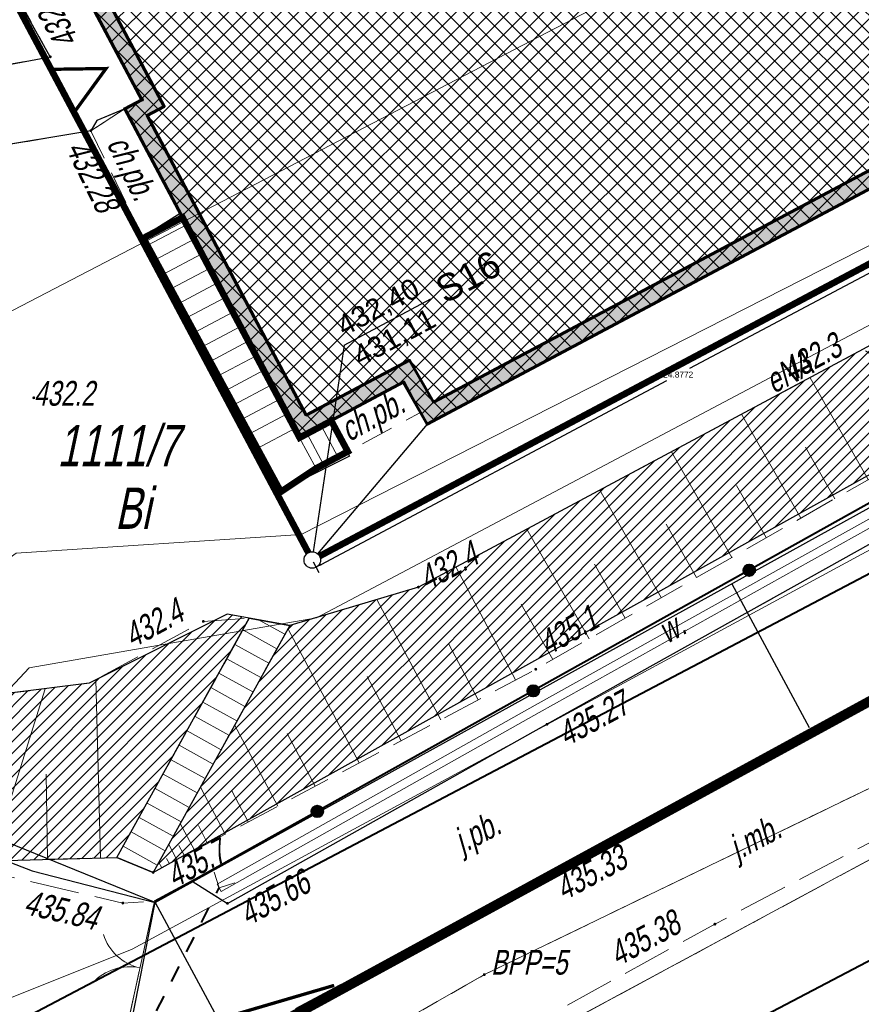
# Model space of a CAD drawing. Header units: metres. Extents: x 7408630 to 7411134, y 5569633 to 5570339.
# Tile 15 of 76: x 7410298 to 7410324, y 5569957 to 5569987. Entities that reach past the tile are written whole.
import ezdxf
from ezdxf.lldxf.tags import DXFTag

# ---------------------------------------------------------------- set-up
doc = ezdxf.new("R2010")
doc.units = ezdxf.units.M
doc.header["$MEASUREMENT"] = 0
for name, pattern in [('1.5_0.5', [2, 1.5, -0.5]), ('218-500', [1, 0.5, -0.5]), ('HIDDEN', [9.525, 6.35, -3.175]), ('ib05_500', [1, 0.5, -0.5]), ('mz1.0_0.5', [1.5, 1, -0.5]), ('mz1.25_0.5', [1.75, 1.25, -0.5])]:
    doc.linetypes.add(name, pattern=pattern)
doc.layers.add('0 PZT - BUDYNEK OBJĘTY OPRACOWANIEM HATCH', color=7, linetype='Continuous', true_color=0x0d0d0d)
doc.layers.add('_01_PZT - demontaże i rozbiórki', color=7, linetype='Continuous', true_color=0xd85c46)
doc.layers.add('0 PZT - SKARPY', color=7, linetype='Continuous', lineweight=30, true_color=0x395530)
doc.layers.add('0 PZT - skarpy hatch', color=7, linetype='Continuous', lineweight=5, true_color=0x517944)
for name, color, linetype, lineweight in [('203-Punkt załamania granicy działki nie stabilizowany', 7, 'Continuous', 0), ('210-Oznaczenie użytku', 7, 'Continuous', 0), ('211-Nr działki', 7, 'Continuous', 0), ('217-Granica konturu klasyfikcyjnego', 7, 'Continuous', 0), ('218-Granica użytku', 7, 'Continuous', 0), ('219-Linia granicy', 7, 'Continuous', 0), ('312-Budynek (powierzchnia)', 7, 'Continuous', 0), ('_BPP3-5', 7, 'Continuous', 0), ('_Kan-deszczowa', 82, 'KANSAN_LINE', 25), ('_MPZP_linie zagospodarowania', 7, 'Continuous', 0), ('brama (linia)', 7, 'Continuous', 0), ('brama (linia) - symbol', 7, 'Continuous', 0), ('chodnik (powierzchnia)', 7, 'Continuous', 0), ('chodnik (powierzchnia)-Atr17', 7, 'Continuous', 0), ('Granica', 112, 'Continuous', 80), ('jezdnia (powierzchnia)', 7, 'Continuous', 0), ('jezdnia (powierzchnia)-Atr17', 7, 'Continuous', 0), ('krawężnik (linia)', 7, 'Continuous', 0), ('KTOK05_01', 7, 'Continuous', 0), ('Obrys', 2, 'Continuous', 60), ('Opis', 8, 'Continuous', 13), ('przepust (linia)', 7, 'Continuous', 0), ('przepust (linia) - symbol', 7, 'Continuous', 0), ('przewód elektroenergetyczny (linia)', 7, 'Continuous', 0), ('przewód elektroenergetyczny (linia)-Atr1', 7, 'Continuous', 0), ('przewód wodociągowy (linia)', 7, 'Continuous', 0), ('Punkt budynku', 7, 'Continuous', 0), ('punkt wysokościowy naturalny', 7, 'Continuous', 0), ('punkt wysokościowy naturalny-Atr2', 7, 'Continuous', 0), ('punkt wysokościowy sztuczny', 7, 'Continuous', 0), ('punkt wysokościowy sztuczny-Atr2', 7, 'Continuous', 0), ('rów melioracyjny  przydrożny (linia)', 7, 'Continuous', 0), ('rów melioracyjny  przydrożny (linia)-Atr17', 7, 'Continuous', 0), ('schody w ciągu komunikacyjnym', 7, 'Continuous', 0), ('skarpa nieumocniona (powierzchnia)', 7, 'Continuous', 0)]:
    doc.layers.add(name, color=color, linetype=linetype, lineweight=lineweight)
doc.layers.add('_MAPA', color=7, linetype='Continuous')
doc.styles.add('ARIAL', font='tahoma.ttf')
doc.styles.get("Standard").update_dxf_attribs({"font": 'arial.ttf'})
doc.styles.add('Style-WORKING_1250 I 0.20944', font='WORKING_1250.shx', dxfattribs={"oblique": 12})
tags = doc.linetypes.add('FH1_LINE', pattern='A,1,-0.2,["X",Standard,S=0.2,R=0,X=-0.1,Y=-0.1],-0.2', length=1.4).pattern_tags.tags
tags[15:16] = [DXFTag(74, 4), DXFTag(75, 0), DXFTag(340, '0'), DXFTag(46, 1.0), DXFTag(50, 0.0), DXFTag(44, 0.0), DXFTag(45, 0.0)]
tags[4:5] = [DXFTag(74, 4), DXFTag(75, 0), DXFTag(340, '0'), DXFTag(46, 1.0), DXFTag(50, 0.0), DXFTag(44, 0.0), DXFTag(45, 0.0)]
doc.linetypes.add('KANSAN_LINE', pattern='A,0.5,-0.2,["KS",ARIAL,S=0.1,R=0,X=-0.1,Y=-0.05],-0.25', length=0.95)
doc.dimstyles.get("Standard").update_dxf_attribs({"dimtxt": 0.18, "dimasz": 0.18, "dimexe": 0.18, "dimexo": 0.0625, "dimgap": 0.09, "dimtad": 0, "dimtih": 1, "dimtoh": 1, "dimdec": 4, "dimzin": 0, "dimdsep": 46, "dimtxsty": 'Standard', "dimcen": 0.09, "dimadec": 0, "dimazin": 0, "dimtfac": 1, "dimtdec": 4, "dimtofl": 0, "dimtmove": 0, "dimatfit": 3, "dimfxl": 1, "dimtolj": 1, "dimtzin": 0, "dimarcsym": 0})

# ---------------------------------------------------------------- blocks, each defined once
blk = doc.blocks.new('203_1')
at = {"layer": '203-Punkt załamania granicy działki nie stabilizowany', "linetype": 'Continuous', "lineweight": 13}
h = blk.add_hatch(color=96, dxfattribs=at)
edge = h.paths.add_edge_path()
edge.add_arc((0, 0), 0.45, 0, 360)
blk = doc.blocks.new('140_2')
at = {"layer": '_BPP3-5', "linetype": 'Continuous', "lineweight": 0}
h = blk.add_hatch(color=1, dxfattribs=at)
edge = h.paths.add_edge_path()
edge.add_arc((0, 0), 0.045, 0, 360)
blk = doc.blocks.new('PUNKTBUD_1')
at = {"layer": 'Punkt budynku', "color": 7, "lineweight": 13}
blk.add_circle((0, 0), 0.45, dxfattribs=at)
blk = doc.blocks.new('PW01_2')
at = {"layer": 'punkt wysokościowy naturalny', "linetype": 'Continuous', "lineweight": 13}
h = blk.add_hatch(color=7, dxfattribs=at)
edge = h.paths.add_edge_path()
edge.add_arc((0, 0), 0.45, 0, 360)
blk = doc.blocks.new('PW02_1')
at = {"layer": 'punkt wysokościowy sztuczny', "linetype": 'Continuous', "lineweight": 13}
h = blk.add_hatch(color=7, dxfattribs=at)
edge = h.paths.add_edge_path()
edge.add_arc((0, 0), 0.45, 0, 360)
blk = doc.blocks.new('IB05_2')
at = {"layer": 'przepust (linia) - symbol', "color": 7, "linetype": 'Continuous', "lineweight": 13}
for q in [(3.54, 3.54), (3.54, -3.54)]:
    blk.add_line((0, 0), q, dxfattribs=at)
blk = doc.blocks.new('OK02_3')
at = {"layer": 'brama (linia) - symbol', "color": 7, "linetype": 'Continuous', "lineweight": 13}
for centre, start, end in [((-15, 0), 0, 60), ((15, 0), 120, 180)]:
    blk.add_arc(centre, 15, start, end, dxfattribs=at)
blk = doc.blocks.new('A$C92b4fa8d')
at = {"layer": 'KTOK05_01', "linetype": 'Continuous', "lineweight": 40}
h = blk.add_hatch(color=7, dxfattribs=at)
edge = h.paths.add_edge_path()
edge.add_arc((120.612, 20.381), 0.17, 0, 360)
h = blk.add_hatch(color=7, dxfattribs=at)
edge = h.paths.add_edge_path()
edge.add_arc((114.064, 16.725), 0.17, 0, 360)
h = blk.add_hatch(color=7, dxfattribs=at)
edge = h.paths.add_edge_path()
edge.add_arc((107.515, 13.069), 0.17, 0, 360)
at = {"layer": '217-Granica konturu klasyfikcyjnego', "color": 3, "linetype": '1.5_0.5', "lineweight": 13, "flags": 128}
for points in [[(151.52, 31.29), (84.9, -5.07)], [(112.58, 8.12), (153.42, 27.87)], [(139.15, 19.64), (114.58, 6.38)], [(87.26, -6.32), (112.58, 8.12)]]:
    blk.add_lwpolyline(points, dxfattribs=at)
at = {"layer": '218-Granica użytku', "color": 7, "linetype": '218-500', "lineweight": 13, "flags": 128}
for points in [[(151.52, 31.29), (84.9, -5.07)], [(112.58, 8.12), (153.42, 27.87)], [(114.58, 6.38), (139.15, 19.64)], [(87.26, -6.32), (112.58, 8.12)]]:
    blk.add_lwpolyline(points, dxfattribs=at)
at = {"layer": '219-Linia granicy', "color": 96, "linetype": 'Continuous', "lineweight": 13, "flags": 128}
for points in [[(80.81, 19.18), (136.04, 47.91)], [(75.68, -10.1), (151.52, 31.29)], [(153.42, 27.87), (112.58, 8.12)], [(114.58, 6.38), (139.15, 19.64)], [(87.26, -6.32), (112.58, 8.12)]]:
    blk.add_lwpolyline(points, dxfattribs=at)
at = {"layer": '312-Budynek (powierzchnia)', "color": 7, "linetype": 'Continuous', "lineweight": 53, "flags": 128}
blk.add_lwpolyline([(136.71, 54.97), (125.93, 49.31), (132.76, 36.46), (110.85, 24.81), (110.12, 26.08), (106.98, 24.4), (101.68, 34.37), (102.2, 34.65), (98.57, 41.46)], dxfattribs=at)
at = {"layer": '_MPZP_linie zagospodarowania', "color": 212, "linetype": 'Continuous', "lineweight": 40, "flags": 128}
for points in [[(281.682, 107.293), (252.277, 88.198), (194.314, 57.15), (92.266, 3.445), (83.873, -3.193), (-4.322, -35.195)], [(93.117, -13.812), (93.145, -8.969), (96.377, -6.078), (154.207, 24.263), (222.995, 60.932), (259.254, 81.257), (287.202, 99.31)]]:
    blk.add_lwpolyline(points, dxfattribs=at)
at = {"layer": 'brama (linia)', "color": 7, "linetype": 'Continuous', "lineweight": 13, "flags": 128}
blk.add_lwpolyline([(101.7, 6.31), (102.58, 10.34)], dxfattribs=at)
at = {"layer": 'chodnik (powierzchnia)', "color": 7, "linetype": 'mz1.0_0.5', "lineweight": 13, "flags": 128}
for points in [[(87.92, 31.51), (88.37, 34.03), (88.56, 33.98), (92.53, 34.7), (99.42, 35.95), (96.89, 40.59), (98.57, 41.46), (102.2, 34.65), (101.68, 34.37), (100.65, 33.71), (87.92, 31.51)], [(100.65, 33.71), (101.68, 34.37), (103.43, 31.08), (102.24, 30.45), (100.65, 33.71)], [(107.94, 24.91), (110.12, 26.08), (110.62, 25.15), (108.44, 23.98), (107.94, 24.91)]]:
    blk.add_lwpolyline(points, close=True, dxfattribs=at)
at = {"layer": 'jezdnia (powierzchnia)', "color": 7, "linetype": '1.5_0.5', "lineweight": 13, "flags": 128}
for points in [[(94.92, 11.84), (101.62, 10.29), (102.58, 10.34), (101.7, 6.31), (100.68, 5.45), (96.6, 6.21), (93.49, 6.96), (90.98, 7.54), (81.8, 10.78), (80.63, 11.56), (79.13, 12.74), (75.88, 15.99), (74.56, 17.99), (70.46, 28.74), (68.83, 33.16), (65.65, 41.59), (65.21, 42.36), (64.6, 43.03), (63.91, 43.46), (63.34, 43.66), (62.49, 43.73), (61.4, 43.48), (59.95, 47.39), (59.53, 48.42), (61.14, 48.59), (62.66, 48.73), (64.07, 48.62), (65.88, 48.25), (69.38, 45.42), (72.81, 37.01), (74.54, 31.81), (79.58, 19.45), (86.07, 14.3), (94.92, 11.84)], [(102.58, 10.34), (103.35, 10.75), (103.72, 10.95), (104.79, 10.28), (114.48, 15.71), (128.08, 23.3), (129.79, 19.31), (116.88, 12.44), (103.37, 5.23), (101.7, 6.31), (102.58, 10.34)]]:
    blk.add_lwpolyline(points, close=True, dxfattribs=at)
blk.add_lwpolyline([(1.319, -35.263), (11.2, -31.07), (16.74, -28.92), (29.8, -23.93), (48.08, -17.05), (55.92, -14.23), (70.72, -8.82), (79.25, -5.84), (87.48, -3.71), (90.8, -1.95), (95.75, 0.97), (101.81, 4.35), (103.37, 5.23), (116.88, 12.44), (129.79, 19.31), (130.61, 15.46), (119.57, 9.65), (108.34, 3.48), (101.27, -0.59), (96.88, -3.46), (94.05, -6.21), (92.32, -8.95), (92.252, -9.231)], dxfattribs=at)
at = {"layer": 'krawężnik (linia)', "color": 7, "linetype": 'Continuous', "lineweight": 30, "flags": 128}
blk.add_lwpolyline([(103.72, 10.95), (104.79, 10.28), (114.48, 15.71), (128.08, 23.3)], dxfattribs=at)
at = {"layer": 'KTOK05_01', "color": 7, "linetype": 'Continuous', "lineweight": 40, "flags": 128}
blk.add_lwpolyline([(176.76, 50.57), (162.86, 43.14), (137.56, 29.63), (127.38, 24.16), (103.72, 10.95), (102.58, 10.34)], dxfattribs=at)
at = {"layer": 'KTOK05_01', "color": 7, "linetype": 'Continuous', "lineweight": 40}
for centre, radius in [((120.612, 20.381), 0.175), ((120.612, 20.381), 0.17), ((114.064, 16.725), 0.175), ((114.064, 16.725), 0.17), ((107.515, 13.069), 0.175), ((107.515, 13.069), 0.17)]:
    blk.add_circle(centre, radius, dxfattribs=at)
at = {"layer": 'przepust (linia)', "color": 7, "linetype": 'ib05_500', "lineweight": 40, "flags": 128}
blk.add_lwpolyline([(99.78, 4.45), (101.99, 5.74), (104.54, 10.75)], dxfattribs=at)
at = {"layer": 'przewód elektroenergetyczny (linia)', "color": 1, "linetype": 'Continuous', "lineweight": 13, "flags": 128}
for points in [[(-2.082, -27.342), (38.39, -12.34), (86.96, 5.92), (90.9, 14.64), (93.58, 17.43), (98.39, 20.9), (107.03, 21.47), (135.1, 35.75), (141.37, 48.01), (138.07, 58.79), (135.97, 61.24)], [(37.76, -17.14), (95.59, 5.74), (95.19, 13.59), (98.78, 17.42), (107.49, 18.94), (135.84, 33.95), (142.53, 46.5), (138.14, 61.31), (135.82, 60.07), (135.38, 60.93)]]:
    blk.add_lwpolyline(points, dxfattribs=at)
at = {"layer": 'przewód wodociągowy (linia)', "color": 5, "linetype": 'Continuous', "lineweight": 13, "flags": 128}
blk.add_lwpolyline([(156.01, 67.6), (158.68, 55.7), (153.92, 45.96), (144.7, 34.6), (133.57, 26.03), (101.9, 8.89), (39.75, -15.97), (39.53, -16.18), (38.65, -16.4)], dxfattribs=at)
at = {"layer": 'rów melioracyjny  przydrożny (linia)', "color": 0, "linetype": 'CONTINUOUS', "lineweight": 13}
for p, q in [((127.82, 23.929), (137.73, 29.32)), ((137.73, 29.32), (137.79, 29.21)), ((127.94, 23.711), (137.85, 29.1)), ((137.85, 29.1), (137.79, 29.21)), ((114.119, 16.289), (127.82, 23.929)), ((114.241, 16.071), (127.94, 23.711)), ((104.479, 10.859), (114.119, 16.289)), ((104.601, 10.641), (114.241, 16.071)), ((104.479, 10.859), (104.54, 10.75)), ((104.601, 10.641), (104.54, 10.75))]:
    blk.add_line(p, q, dxfattribs=at)
at = {"layer": 'schody w ciągu komunikacyjnym', "color": 7, "linetype": 'Continuous', "lineweight": 13, "flags": 128}
for points in [[(102.24, 30.45), (103.43, 31.08), (106.98, 24.4), (107.48, 23.47), (106.41, 22.76), (102.24, 30.45)], [(102.24, 30.45), (103.43, 31.08), (106.98, 24.4), (107.48, 23.47), (106.41, 22.76), (102.24, 30.45)], [(107.48, 23.47), (106.98, 24.4), (107.94, 24.91), (108.44, 23.98), (107.48, 23.47)], [(107.48, 23.47), (106.98, 24.4), (107.94, 24.91), (108.44, 23.98), (107.48, 23.47)], [(101.44, 11.67), (105.46, 18.93), (106.68, 18.71), (102.54, 11.22), (101.44, 11.67)], [(101.44, 11.67), (105.46, 18.93), (106.68, 18.71), (102.54, 11.22), (101.44, 11.67)]]:
    blk.add_lwpolyline(points, close=True, dxfattribs=at)
for points in [[(102.36, 30.228), (103.547, 30.859)], [(102.599, 29.789), (103.782, 30.418)], [(102.837, 29.349), (104.017, 29.976)], [(103.075, 28.91), (104.251, 29.535)], [(103.314, 28.47), (104.486, 29.093)], [(103.552, 28.031), (104.721, 28.652)], [(103.79, 27.591), (104.955, 28.21)], [(104.029, 27.151), (105.19, 27.769)], [(104.267, 26.712), (105.424, 27.327)], [(104.505, 26.272), (105.659, 26.886)], [(104.744, 25.833), (105.894, 26.444)], [(104.982, 25.393), (106.128, 26.002)], [(105.22, 24.954), (106.363, 25.561)], [(105.459, 24.514), (106.598, 25.119)], [(105.697, 24.075), (106.832, 24.678)], [(107.701, 23.587), (107.205, 24.52)], [(108.142, 23.822), (107.647, 24.754)], [(106.531, 18.44), (105.735, 18.88)], [(106.289, 18.003), (105.261, 18.571)], [(106.047, 17.565), (105.019, 18.134)], [(105.805, 17.128), (104.777, 17.696)], [(105.563, 16.69), (104.535, 17.259)], [(105.322, 16.252), (104.292, 16.821)], [(105.08, 15.815), (104.05, 16.384)], [(104.838, 15.377), (103.808, 15.946)], [(104.596, 14.94), (103.566, 15.509)], [(104.354, 14.502), (103.324, 15.072)], [(104.112, 14.064), (103.081, 14.634)], [(103.87, 13.627), (102.839, 14.197)], [(103.628, 13.189), (102.597, 13.759)], [(103.387, 12.752), (102.355, 13.322)], [(103.145, 12.314), (102.113, 12.885)], [(102.903, 11.876), (101.87, 12.447)], [(102.661, 11.439), (101.628, 12.01)]]:
    blk.add_lwpolyline(points, dxfattribs=at)
at = {"layer": 'skarpa nieumocniona (powierzchnia)', "color": 7, "linetype": 'mz1.25_0.5', "lineweight": 13, "flags": 128}
for points in [[(87.92, 31.51), (89.52, 30.11), (94.49, 22.33), (98.18, 16.65), (100.6, 16.96), (104.06, 18.83), (105.46, 18.93), (101.44, 11.67), (98.07, 11.58), (94.97, 13.18), (87.68, 22.74), (82.43, 30.22), (78.55, 33.19), (87.92, 31.51)], [(102.54, 11.22), (106.68, 18.71), (110.58, 19.87), (124.07, 27.08), (127.38, 24.93), (114.14, 17.38), (102.54, 11.22)]]:
    blk.add_lwpolyline(points, close=True, dxfattribs=at)
at = {"layer": 'skarpa nieumocniona (powierzchnia)', "color": 7, "linetype": 'Continuous', "lineweight": 13, "flags": 128}
for points in [[(124.22, 23.13), (122.46, 26.22)], [(122.18, 21.96), (120.38, 25.11)], [(120.08, 20.77), (118.25, 23.97)], [(123.21, 22.55), (122.32, 24.11)], [(117.94, 19.55), (116.08, 22.81)], [(121.13, 21.37), (120.23, 22.95)], [(115.76, 18.3), (113.87, 21.63)], [(119.01, 20.16), (118.09, 21.78)], [(113.53, 17.06), (111.72, 20.48)], [(116.85, 18.93), (115.92, 20.57)], [(111.26, 15.85), (109.32, 19.49)], [(114.66, 17.67), (113.7, 19.35)], [(108.79, 14.54), (106.62, 18.61)], [(112.39, 16.45), (111.49, 18.16)], [(100.94, 11.66), (100.8, 17.07)], [(110.06, 15.21), (109.03, 17.16)], [(97.69, 11.78), (99.26, 16.79)], [(106.32, 13.23), (105.01, 15.69)], [(107.45, 13.83), (106.6, 15.43)], [(99.34, 11.61), (99.3, 14.2)], [(104.72, 12.38), (103.97, 13.8)], [(105.42, 12.75), (104.92, 13.69)], [(103.79, 11.89), (103.36, 12.7)], [(104.19, 12.1), (103.91, 12.64)], [(103.26, 11.6), (103.01, 12.07)], [(103.49, 11.72), (103.32, 12.03)], [(102.8, 11.36), (102.71, 11.52)], [(103.03, 11.48), (102.94, 11.64)], [(102.57, 11.23), (102.56, 11.24)]]:
    blk.add_lwpolyline(points, dxfattribs=at)
at = {"layer": '203-Punkt załamania granicy działki nie stabilizowany', "color": 96, "linetype": 'Continuous', "lineweight": 13, "xscale": 0.1, "yscale": 0.1, "zscale": 0.1}
blk.add_blockref('203_1', (112.58, 8.12), dxfattribs=at)
at = {"layer": '_BPP3-5', "color": 1, "linetype": 'Continuous', "lineweight": 0}
blk.add_blockref('140_2', (112.58, 8.12), dxfattribs=at)
at = {"layer": 'brama (linia) - symbol', "color": 7, "linetype": 'Continuous', "lineweight": 13, "xscale": 0.09999999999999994, "yscale": 0.09999999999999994, "zscale": 0.09999999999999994, "rotation": 77.682}
blk.add_blockref('OK02_3', (102.14, 8.325), dxfattribs=at)
at = {"layer": 'przepust (linia) - symbol', "color": 7, "linetype": 'Continuous', "lineweight": 13, "xscale": 0.1, "yscale": 0.1, "zscale": 0.1, "rotation": 63.02499999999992}
blk.add_blockref('IB05_2', (104.54, 10.75), dxfattribs=at)
at = {"layer": 'Punkt budynku', "color": 7, "lineweight": 13, "xscale": 0.1, "yscale": 0.1, "zscale": 0.1}
for p in [(102.2, 34.65), (101.68, 34.37), (110.12, 26.08), (106.98, 24.4)]:
    blk.add_blockref('PUNKTBUD_1', p, dxfattribs=at)
at = {"layer": 'punkt wysokościowy naturalny', "color": 7, "linetype": 'Continuous', "lineweight": 13, "xscale": 0.1, "yscale": 0.1, "zscale": 0.1}
for p in [(98.92, 25.61), (110.58, 19.87), (104.06, 18.83), (114.14, 17.38), (102.54, 11.22)]:
    blk.add_blockref('PW01_2', p, dxfattribs=at)
at = {"layer": 'punkt wysokościowy sztuczny', "color": 7, "linetype": 'Continuous', "lineweight": 13, "xscale": 0.1, "yscale": 0.1, "zscale": 0.1}
for p in [(99.42, 35.95), (100.65, 33.71), (114.48, 15.71), (116.88, 12.44), (101.62, 10.29), (104.79, 10.28), (119.57, 9.65)]:
    blk.add_blockref('PW02_1', p, dxfattribs=at)
at = {"layer": '210-Oznaczenie użytku', "color": 7, "linetype": 'Continuous', "lineweight": 13, "insert": (101.38, 21.636), "char_height": 1.25, "attachment_point": 7, "line_spacing_factor": 0.6}
blk.add_mtext('\\FWORKING_1250;\\Q12;\\H1x;\\W0.72;Bi', dxfattribs=at)
at = {"layer": '211-Nr działki', "color": 96, "linetype": 'Continuous', "lineweight": 13, "insert": (99.633, 23.517), "char_height": 1.25, "attachment_point": 7, "line_spacing_factor": 0.6}
blk.add_mtext('\\FWORKING_1250;\\Q12;\\H1x;\\W0.72;1111/7', dxfattribs=at)
at = {"layer": '_BPP3-5', "color": 1, "linetype": 'Continuous', "lineweight": 13, "style": 'Style-WORKING_1250 I 0.20944', "oblique": 12, "width": 0.733333}
blk.add_text(' BPP=5', height=0.75, dxfattribs=at).set_placement((112.58, 8.12))
at = {"layer": 'chodnik (powierzchnia)-Atr17', "color": 7, "lineweight": 13, "char_height": 0.75, "attachment_point": 7, "line_spacing_factor": 0.6}
for insert, rotation in [((100.915, 33.22), 296), ((108.581, 24.066), 28.222)]:
    blk.add_mtext('\\FWORKING_1250;\\Q12;\\H1x;\\W0.733333;ch.pb.', dxfattribs=dict(at, insert=insert, rotation=rotation))
at = {"layer": 'jezdnia (powierzchnia)-Atr17', "color": 7, "lineweight": 13, "char_height": 0.75, "attachment_point": 7, "line_spacing_factor": 0.6}
for s, insert, rotation in [('\\FWORKING_1250;\\Q12;\\H1x;\\W0.733333;j.pb.', (112.028, 11.579), 28.088), ('\\FWORKING_1250;\\Q12;\\H1x;\\W0.725;j.mb.', (120.368, 11.376), 28.0332)]:
    blk.add_mtext(s, dxfattribs=dict(at, insert=insert, rotation=rotation))
at = {"layer": 'przewód elektroenergetyczny (linia)-Atr1', "color": 1, "lineweight": 13, "insert": (121.178, 26.05), "char_height": 0.75, "attachment_point": 4, "rotation": 27.899, "line_spacing_factor": 0.6}
blk.add_mtext('\\FWORKING_1250;\\Q12;\\H1x;\\W0.725;eNA', dxfattribs=at)
at = {"layer": 'punkt wysokościowy naturalny-Atr2', "color": 7, "lineweight": 13, "char_height": 0.75, "line_spacing_factor": 0.6}
for s, insert, attachment_point, rotation in [('\\FWORKING_1250;\\Q12;\\H1x;\\W0.733333;432.3', (121.51, 26.73), 1, 28.123), ('\\FWORKING_1250;\\Q12;\\H1x;\\W0.733333;432.4', (110.858, 19.74), 7, 28.123), ('\\FWORKING_1250;\\Q12;\\H1x;\\W0.733333;432.4', (101.56, 18.67), 1, 28.389), ('\\FWORKING_1250;\\Q12;\\H1x;\\W0.733333;435.1', (114.14, 18.43), 1, 29.694), ('\\FWORKING_1250;\\Q12;\\H1x;\\W0.733333;435.7', (102.84, 11.4), 1, 27.97)]:
    blk.add_mtext(s, dxfattribs=dict(at, insert=insert, attachment_point=attachment_point, rotation=rotation))
at = {"layer": 'punkt wysokościowy naturalny-Atr2', "color": 7, "lineweight": 13, "insert": (98.92, 25.36), "char_height": 0.75, "attachment_point": 7, "line_spacing_factor": 0.6}
blk.add_mtext('\\FWORKING_1250;\\Q12;\\H1x;\\W0.733333;432.2', dxfattribs=at)
at = {"layer": 'punkt wysokościowy sztuczny-Atr2', "color": 7, "lineweight": 13, "char_height": 0.75, "attachment_point": 1, "line_spacing_factor": 0.6}
for s, insert, rotation in [('\\FWORKING_1250;\\Q12;\\H1x;\\W0.733333;432.24', (99.65, 36.1), 118.602), ('\\FWORKING_1250;\\Q12;\\H1x;\\W0.733333;432.28', (100.55, 33.51), 296), ('\\FWORKING_1250;\\Q12;\\H1x;\\W0.733333;435.27', (114.71, 15.68), 28.422), ('\\FWORKING_1250;\\Q12;\\H1x;\\W0.733333;435.33', (114.64, 11.01), 28.088), ('\\FWORKING_1250;\\Q12;\\H1x;\\W0.733333;435.66', (105.05, 10.23), 29.265), ('\\FWORKING_1250;\\Q12;\\H1x;\\W0.733333;435.84', (98.75, 10.7), 346.974), ('\\FWORKING_1250;\\Q12;\\H1x;\\W0.733333;435.38', (116.27, 9.01), 28.785)]:
    blk.add_mtext(s, dxfattribs=dict(at, insert=insert, rotation=rotation))
at = {"layer": 'rów melioracyjny  przydrożny (linia)-Atr17', "color": 7, "linetype": 'Continuous', "lineweight": 13, "style": 'Style-WORKING_1250 I 0.20944', "oblique": 12, "width": 0.733333}
blk.add_text('w.', height=0.75, rotation=29.146, dxfattribs=at).set_placement((118.12, 18.14))
blk = doc.blocks.new('*D425')
at = {"layer": 'DEFPOINTS', "color": 0, "lineweight": -2}
for p, q in [((7410329.359, 5569982.311), (7410329.528, 5569981.993)), ((7410329.285, 5569982.068), (7410318.803, 5569976.496)), ((7410307.636, 5569970.56), (7410318.118, 5569976.132)), ((7410307.392, 5569970.635), (7410307.561, 5569970.317))]:
    blk.add_line(p, q, dxfattribs=at)
at = {"layer": 'DEFPOINTS', "color": 0}
for p in [(7410329.33, 5569982.367), (7410329.444, 5569982.152), (7410307.363, 5569970.691)]:
    blk.add_point(p, dxfattribs=at)
for points in [[(7410329.299, 5569982.041), (7410329.271, 5569982.094), (7410329.444, 5569982.152)], [(7410307.622, 5569970.587), (7410307.65, 5569970.534), (7410307.477, 5569970.476)]]:
    blk.add_solid(points, dxfattribs=at)
at = {"layer": 'DEFPOINTS', "color": 0, "insert": (7410318.46, 5569976.314), "char_height": 0.18, "attachment_point": 5}
blk.add_mtext('\\A1;24.8772', dxfattribs=at)

msp = doc.modelspace()

# ---------------------------------------------------------------- hatches: boundary and pattern name
at = {"layer": '0 PZT - BUDYNEK OBJĘTY OPRACOWANIEM HATCH', "linetype": 'Continuous', "lineweight": 13}
h = msp.add_hatch(dxfattribs=at)
h.set_pattern_fill('ANSI37', color=256, scale=3)
h.set_pattern_definition([(45, (0, 0), (-0.265165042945, 0.265165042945), []), (135, (0, 0), (-0.265165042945, -0.265165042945), [])])
h.paths.add_polyline_path([(7410286.94, 5570006.15), (7410280.74, 5570017.93), (7410305.15, 5570030.79), (7410303.45, 5570034.07), (7410314.85, 5570039.96), (7410316.48, 5570036.72), (7410334.99997, 5570046.40998), (7410341.16, 5570034.74), (7410325.45, 5570026.45), (7410328.1, 5570021.38), (7410330.73, 5570022.68), (7410333.65987, 5570017.10024), (7410333.06177, 5570016.78662), (7410335.97294, 5570011.24154), (7410333.96992, 5570010.19015), (7410336.71, 5570004.97), (7410325.92991, 5569999.30995), (7410332.76, 5569986.46), (7410310.85, 5569974.81), (7410310.12, 5569976.08), (7410306.97553, 5569974.40841), (7410301.68, 5569984.37), (7410302.2, 5569984.65), (7410298.57477, 5569991.46254), (7410323.15, 5570004.54), (7410314.58, 5570020.67)])
at = {"layer": '0 PZT - skarpy hatch'}
h = msp.add_hatch(dxfattribs=at)
h.set_pattern_fill('ANSI31', color=256, scale=2)
h.set_pattern_definition([(45, (0, 0), (-0.1767766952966, 0.1767766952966), [])])
h.paths.add_polyline_path([(7410306.68, 5569968.71), (7410302.54, 5569961.22), (7410336.78, 5569980.24), (7410339.36, 5569982.95), (7410336.04, 5569983.65), (7410324.07, 5569977.08), (7410310.58, 5569969.87)])
h.paths.add_polyline_path([(7410301.44, 5569961.67), (7410305.45327, 5569968.92952), (7410304.78, 5569969.05), (7410300.6, 5569966.96), (7410298.18, 5569966.65), (7410289.52, 5569980.11), (7410287.92117, 5569981.51658), (7410278.55, 5569983.19), (7410282.36, 5569980.47), (7410294.97, 5569963.18), (7410298.05771, 5569961.57967)])
at = {"layer": 'Obrys'}
h = msp.add_hatch(color=256, dxfattribs=at)
h.dxf.hatch_style = 1
h.paths.add_polyline_path([(7410286.94, 5570006.15), (7410280.74, 5570017.93), (7410305.15, 5570030.79), (7410303.45, 5570034.07), (7410314.85, 5570039.96), (7410316.48, 5570036.72), (7410335, 5570046.41), (7410341.16, 5570034.74), (7410325.45, 5570026.45), (7410328.1, 5570021.38), (7410330.73, 5570022.68), (7410333.65987, 5570017.10024), (7410333.06177, 5570016.78662), (7410335.97294, 5570011.24154), (7410333.96992, 5570010.19015), (7410336.71, 5570004.97), (7410325.92991, 5569999.30995), (7410332.76, 5569986.46), (7410310.85, 5569974.81), (7410310.12, 5569976.08), (7410306.97553, 5569974.40841), (7410301.68, 5569984.37), (7410302.2, 5569984.65), (7410298.57477, 5569991.46254), (7410323.15, 5570004.54), (7410314.58, 5570020.67)])
h.paths.add_polyline_path([(7410287.14977, 5570006.82499), (7410281.41524, 5570017.72059), (7410305.82246, 5570030.57913), (7410304.12429, 5570033.85559), (7410314.63048, 5570039.28379), (7410316.26291, 5570036.03897), (7410334.81467, 5570045.8752), (7410340.64118, 5570035.01754), (7410324.77601, 5570026.66009), (7410327.88332, 5570020.71515), (7410330.51415, 5570022.01556), (7410332.98461, 5570017.31073), (7410332.38654, 5570016.99712), (7410335.2978, 5570011.45186), (7410333.29482, 5570010.40048), (7410336.03493, 5570005.18028), (7410325.25254, 5569999.51903), (7410332.08386, 5569986.66677), (7410311.0424, 5569975.47859), (7410310.31243, 5569976.74855), (7410307.18233, 5569975.08461), (7410302.35494, 5569984.16555), (7410302.87513, 5569984.44565), (7410299.25105, 5569991.25603), (7410323.82599, 5570004.33334), (7410314.78804, 5570021.34408)], flags=16)

# ---------------------------------------------------------------- linework, layer by layer
for points in [[(7410254.33, 5569932.93), (7410275.68, 5569939.9), (7410351.52, 5569981.29), (7410432.43, 5570025.43), (7410392.12664, 5570096.22365), (7410365.65885, 5570081.3523), (7410312.67, 5570051.11), (7410274.39, 5570029.2), (7410221.02, 5570009.91)], [(7410292.51, 5569984.67), (7410299.42, 5569985.95), (7410295.86966, 5569992.28859), (7410322.35402, 5570006.04214), (7410314.58, 5570020.67), (7410286.94, 5570006.15), (7410280.74, 5570017.93), (7410288.96, 5570022.27), (7410282.80618, 5570034.01709), (7410274.39, 5570029.2), (7410269.41691, 5570027.4073), (7410273.43, 5570016.04), (7410283.17248, 5569999.41579)]]:
    msp.add_lwpolyline(points, close=True)
for points in [[(7410266.27, 5570024.88), (7410263.46, 5570028.66), (7410270.09, 5570030.48), (7410269.27, 5570029.32), (7410269.13, 5570028.22), (7410273.43, 5570016.04), (7410283.3729, 5569999.09929), (7410292.51, 5569984.67), (7410299.42, 5569985.95), (7410296.83656, 5569990.56233), (7410298.60192, 5569991.47482), (7410302.2, 5569984.65), (7410301.67852, 5569984.37278), (7410300.83, 5569984.02), (7410300.65, 5569983.71), (7410287.94478, 5569981.59724), (7410278.55, 5569983.19), (7410274.54, 5569981.81), (7410272.81, 5569987.01), (7410288.56, 5569983.94), (7410273.98, 5570008.61), (7410270.1, 5570016.07), (7410266.27, 5570024.88)], [(7410332.76, 5569986.46), (7410310.85, 5569974.81), (7410310.15927, 5569976.10101), (7410307.92139, 5569974.896), (7410308.49, 5569973.84), (7410306.39, 5569972.79), (7410302.22, 5569980.49), (7410303.35814, 5569981.21319), (7410301.6632, 5569984.36095), (7410300.83, 5569984.02), (7410300.65, 5569983.71), (7410287.9269, 5569981.58848), (7410278.55, 5569983.19), (7410279, 5569985.71), (7410288.56, 5569983.94), (7410270.1, 5570016.07)], [(7410269.77, 5569994.63), (7410277.22, 5569974.73), (7410277.84, 5569973.33), (7410278.42697, 5569971.75751), (7410279.8, 5569970.61), (7410281.16, 5569969.39), (7410282.66, 5569968.41), (7410295.46, 5569962.57), (7410297.68694, 5569961.72102), (7410298.87, 5569961.27), (7410302.6, 5569960.31), (7410337.56, 5569979.63)], [(7410301.8004, 5569956.2622), (7410302.6, 5569960.31), (7410282.66, 5569968.41), (7410281.1838, 5569969.37445), (7410278.42697, 5569971.75751), (7410269.77, 5569994.63)], [(7410320.08, 5569969.97), (7410322.42856, 5569965.61752)], [(7410302.6, 5569960.31), (7410304.94856, 5569955.95752)]]:
    msp.add_lwpolyline(points)
at = {"layer": '0 PZT - SKARPY'}
msp.add_lwpolyline([(7410336.04, 5569983.65), (7410324.07, 5569977.08), (7410310.58, 5569969.87), (7410306.68, 5569968.71), (7410304.78, 5569969.05), (7410300.6, 5569966.96), (7410298.18, 5569966.65), (7410289.52, 5569980.11), (7410287.92117, 5569981.51658), (7410278.55, 5569983.19), (7410282.36, 5569980.47), (7410294.97, 5569963.18), (7410298.05771, 5569961.57967), (7410301.44, 5569961.67), (7410302.54, 5569961.22), (7410336.78, 5569980.24), (7410339.36, 5569982.95)], close=True, dxfattribs=at)
at = {"layer": '_Kan-deszczowa', "linetype": 'Continuous', "const_width": 0.2}
for points in [[(7410307.24535, 5569970.91133), (7410295.9871, 5569992.06789)], [(7410329.10726, 5569982.25261), (7410307.58353, 5569970.808)]]:
    msp.add_lwpolyline(points, dxfattribs=at)
at = {"layer": '_Kan-deszczowa', "linetype": 'Continuous'}
msp.add_lwpolyline([(7410310.85, 5569974.81), (7410307.52432, 5569970.88144)], dxfattribs=at)
msp.add_circle((7410307.36279, 5569970.69063), 0.25, dxfattribs=at)
at = {"layer": 'Granica', "linetype": 'HIDDEN', "ltscale": 0.2, "const_width": 0.3}
msp.add_lwpolyline([(7410328.77672, 5570062.49613), (7410327.21788, 5570065.03879), (7410334.24296, 5570068.86631), (7410335.56995, 5570066.4406), (7410351.41096, 5570075.32929), (7410390.98777, 5570002.82142), (7410280.48485, 5569942.52227), (7410251.10174, 5570020.78272), (7410259.22502, 5570023.71878), (7410273.58585, 5570030.63999), (7410311.53026, 5570053.16512), (7410328.77672, 5570062.49613)], dxfattribs=at)
at = {"layer": 'Granica', "color": 103, "linetype": 'HIDDEN', "ltscale": 0.2, "true_color": 0x37c876, "const_width": 0.1}
msp.add_lwpolyline([(7410286.09239, 5569948.79056), (7410290.38362, 5569951.98712, -0.08900847), (7410293.46555, 5569953.52438), (7410308.02698, 5569957.79264)], format="xyb", dxfattribs=at)
at = {"layer": 'Obrys'}
for points in [[(7410332.76, 5569986.46), (7410310.85, 5569974.81), (7410310.12, 5569976.08), (7410306.97553, 5569974.40841), (7410301.68, 5569984.37), (7410302.2, 5569984.65), (7410298.57477, 5569991.46254), (7410323.15, 5570004.54), (7410314.58, 5570020.67), (7410286.94, 5570006.15), (7410280.74, 5570017.93), (7410305.15, 5570030.79), (7410303.45, 5570034.07), (7410314.85, 5570039.96)], [(7410340.64118, 5570035.01754), (7410324.77601, 5570026.66009), (7410327.88332, 5570020.71515), (7410330.51415, 5570022.01556), (7410332.98461, 5570017.31073), (7410332.38654, 5570016.99712), (7410335.2978, 5570011.45186), (7410333.29482, 5570010.40048), (7410336.03493, 5570005.18028), (7410325.25254, 5569999.51903), (7410332.08386, 5569986.66677), (7410311.0424, 5569975.47859), (7410310.31243, 5569976.74855), (7410307.18233, 5569975.08461), (7410302.35494, 5569984.16555), (7410302.87513, 5569984.44565), (7410299.25105, 5569991.25603), (7410323.82599, 5570004.33334), (7410314.78804, 5570021.34408), (7410287.14977, 5570006.82499), (7410281.41524, 5570017.72059), (7410305.82246, 5570030.57913), (7410304.12429, 5570033.85559), (7410314.63048, 5570039.28379)]]:
    msp.add_lwpolyline(points, dxfattribs=at)

# ---------------------------------------------------------------- next in the draw order: block references
at = {"layer": '_MAPA'}
msp.add_blockref('A$C92b4fa8d', (7410200, 5569950), dxfattribs=at)

# ---------------------------------------------------------------- next in the draw order: linework, layer by layer
at = {"color": 84}
for q in [(7410310.95698, 5569978.61357), (7410307.3925, 5569970.93886)]:
    msp.add_line((7410308.33091, 5569977.20264), q, dxfattribs=at)
msp.add_lwpolyline([(7410301.44, 5569961.67), (7410305.45327, 5569968.92952), (7410306.68, 5569968.71), (7410302.54, 5569961.22)], close=True)
at = {"layer": '_01_PZT - demontaże i rozbiórki', "color": 22, "linetype": 'FH1_LINE', "ltscale": 2, "true_color": 0xd22222, "const_width": 0.2}
msp.add_lwpolyline([(7410303.42918, 5569981.07956), (7410302.24129, 5569980.45068), (7410306.41, 5569972.76), (7410307.48, 5569973.47), (7410308.44, 5569973.98), (7410307.94, 5569974.91), (7410306.98, 5569974.4)], close=True, dxfattribs=at)
at = {"layer": 'Opis', "const_width": 0.1}
msp.add_lwpolyline([(7410300.16409, 5569984.29273), (7410301.11037, 5569985.59525), (7410299.50058, 5569985.57076)], close=True, dxfattribs=at)

# ---------------------------------------------------------------- next in the draw order: texts
at = {"layer": '_Kan-deszczowa', "linetype": 'Continuous', "attachment_point": 1, "rotation": 28.197993}
for s, insert, char_height, width in [('S16', (7410311.00253, 5569979.16343), 0.8125, 5.9119344), ('432,40\\P431,11', (7410308.03174, 5569978.01418), 0.625, 4.5476419)]:
    msp.add_mtext(s, dxfattribs=dict(at, insert=insert, char_height=char_height, width=width))

# ---------------------------------------------------------------- next in the draw order: dimensions: what is measured, and where the dimension line sits
at = {"layer": 'DEFPOINTS'}
dim = msp.add_aligned_dim(p1=(7410307.36279, 5569970.69063), p2=(7410329.32974, 5569982.36664), distance=-0.24309, dimstyle='Standard', dxfattribs=at)
dim.commit()
dim.dimension.update_dxf_attribs({"geometry": '*D425', "text_midpoint": (7410318.46036, 5569976.31398)})

doc.saveas('drawing.dxf')
